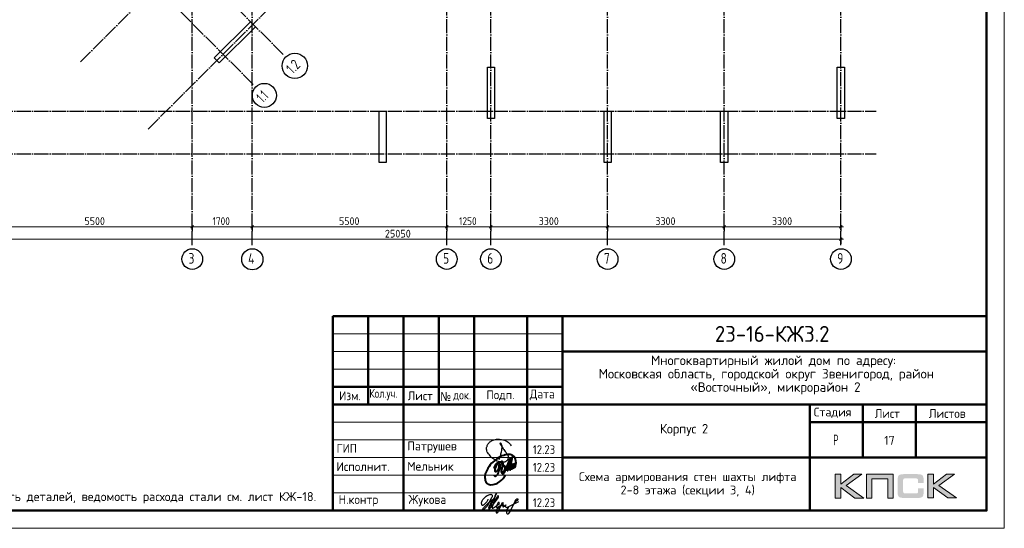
# Model space of a CAD drawing. Header units: millimetres. Extents: x -49773 to 2322955, y -3321 to 58485.
# Tile 198 of 256: x 890026 to 917880, y -1781 to 12613. Entities that reach past the tile are written whole.
import ezdxf

# ---------------------------------------------------------------- set-up
doc = ezdxf.new("R2010")
doc.units = ezdxf.units.MM
doc.linetypes.add('______11', pattern=[500, 400, -50, 0, -50])
doc.linetypes.add('______5', pattern=[1100, 800, -100, 100, -100])
for name, color, linetype, lineweight in [('Standard', 7, 'Continuous', 25), ('Основная', 7, 'Continuous', 40), ('Размерная линия_ общее', 7, 'Continuous', 13), ('Стена наружная_ Сайдинг', 7, 'Continuous', 35)]:
    doc.layers.add(name, color=color, linetype=linetype, lineweight=lineweight)
doc.layers.add('Осевая линия_ общее', color=7, linetype='______5', lineweight=13, true_color=0xa0a0a0)
doc.styles.add('ISOCPEUR', font='txt')
doc.styles.add('Segoe UI Symbol', font='txt')

# ---------------------------------------------------------------- blocks, each defined once
blk = doc.blocks.new('яяя')
at = {"lineweight": 30}
for points in [[(345424, 110432), (345425, 110410), (345424, 110397), (345417, 110379), (345406, 110350), (345390, 110319), (345357, 110275), (345310, 110221), (345265, 110176), (345198, 110110), (345161, 110077), (345133, 110066), (345116, 110066), (345102, 110075), (345090, 110091), (345082, 110115), (345074, 110146), (345066, 110182), (345064, 110206), (345067, 110234), (345077, 110278), (345095, 110320), (345114, 110361), (345134, 110395), (345159, 110428), (345195, 110469), (345228, 110506), (345284, 110560), (345331, 110595), (345379, 110625), (345435, 110648), (345486, 110670), (345532, 110686), (345573, 110696), (345605, 110698), (345621, 110695), (345635, 110687), (345648, 110671), (345656, 110649), (345659, 110625), (345659, 110583), (345656, 110553), (345647, 110523), (345635, 110489), (345387, 110033), (345349, 109985), (345311, 109948), (345247, 109889), (345209, 109858), (345192, 109844), (345180, 109837), (345157, 109833), (345150, 109835), (345140, 109842), (345135, 109856), (345138, 109881), (345148, 109892), (345183, 109930), (345267, 110024), (345343, 110105), (345455, 110213), (345617, 110343), (345775, 110456), (345811, 110526), (345838, 110607), (345890, 110740), (345902, 110771), (345698, 110295), (345672, 110226), (345626, 110132), (345572, 110032), (345518, 109953), (345481, 109918), (345497, 110001), (345567, 110147), (345655, 110301), (345760, 110442)], [(345481, 109918), (345476, 109896), (345475, 109874), (345485, 109861), (345506, 109866), (345539, 109891), (345632, 109983), (345968, 110450), (346022, 110527), (346029, 110560), (346027, 110579), (346026, 110590), (346010, 110605), (345993, 110609), (345975, 110601), (345962, 110584), (345954, 110562), (345857, 110421), (345783, 110292), (345741, 110183), (345701, 110079), (345665, 109985), (345660, 109952), (345666, 109929), (345669, 109915), (345682, 109910), (345702, 109914), (345735, 109941), (345846, 110007), (346065, 110160), (346075, 110193), (346070, 110217), (346066, 110236), (346052, 110241), (346030, 110241), (346007, 110228), (345978, 110203), (345960, 110164), (345892, 110010), (345895, 109986), (345904, 109966), (345925, 109964), (345969, 109968), (346045, 110000), (346218, 110114), (346261, 110154), (346280, 110184), (346282, 110210), (346278, 110225), (346263, 110229), (346241, 110222), (346220, 110198), (346162, 110049), (345989, 109904), (345932, 109849), (345906, 109805), (345891, 109739), (345890, 109690), (345899, 109652), (345924, 109647), (345956, 109655), (345980, 109674), (346058, 109838), (346158, 110046), (346261, 110098), (346314, 110120), (346292, 110079), (346269, 110036), (346261, 110008), (346267, 109998), (346293, 109998), (346363, 110039), (346445, 110095), (346421, 110068), (346414, 110040), (346407, 110011), (346416, 109990), (346466, 109972), (346509, 109977), (346574, 109984), (347172, 110293)], [(346586, 109971), (346543, 109917), (346509, 109873), (346489, 109825), (346475, 109767), (346472, 109710), (346478, 109675), (346485, 109641), (346501, 109621), (346517, 109602), (346542, 109589), (346568, 109592), (346605, 109620), (346680, 109731), (346736, 109842), (346865, 110115), (346962, 110290), (346969, 110318), (346979, 110360), (347013, 110403), (347056, 110434), (347091, 110450), (347109, 110450), (347121, 110434), (347115, 110405), (347072, 110355), (347012, 110307), (346924, 110222)]]:
    blk.add_lwpolyline(points, dxfattribs=at)
blk = doc.blocks.new('Из_буфера32210')
at = {"color": 7, "lineweight": 25}
blk.add_lwpolyline([(357, 84), (386, 160), (399, 213), (405, 239), (412, 268), (420, 299), (427, 339), (434, 380), (437, 414), (438, 442), (436, 466), (430, 489), (425, 504), (417, 519), (409, 531), (405, 535), (403, 536), (400, 539), (394, 541), (387, 543), (383, 542), (379, 539), (377, 534), (377, 528), (379, 523), (438, 428), (470, 382), (484, 365), (504, 341), (528, 310), (551, 280), (562, 264), (575, 247), (582, 235), (589, 220), (599, 198), (606, 184), (610, 167), (611, 155), (612, 143), (611, 127), (609, 116), (603, 96), (596, 82), (588, 69), (579, 56), (563, 43), (551, 34), (539, 25), (524, 16), (511, 10), (494, 5), (481, 3), (456, 0), (432, 1), (415, 3), (396, 6), (375, 11), (355, 19), (336, 24), (310, 31), (293, 39), (269, 53), (243, 69), (223, 80), (202, 93), (180, 109), (152, 128), (126, 152), (98, 182), (77, 211), (52, 241), (32, 266), (20, 293), (8, 329), (3, 348), (1, 373), (0, 393), (1, 417), (6, 440), (13, 454), (20, 476), (26, 497), (38, 517), (47, 529), (60, 548), (75, 563), (95, 581), (115, 593), (135, 606), (161, 618), (187, 628), (213, 638), (251, 647), (282, 653), (319, 655), (353, 655), (384, 652), (418, 648), (460, 641), (503, 628), (544, 611), (579, 594), (611, 573), (639, 545), (666, 515), (679, 496), (694, 471)], dxfattribs=at)
blk = doc.blocks.new('Из_буфера5543')
at = {"layer": 'Основная'}
for points in [[(762, 497), (761, 475), (762, 458), (767, 452), (778, 451), (786, 456), (792, 470), (796, 479), (799, 485), (802, 495), (805, 507), (808, 516), (812, 533), (814, 535), (801, 505), (800, 490), (800, 477), (805, 470), (820, 476), (824, 483), (826, 494), (829, 504), (833, 526), (835, 530), (842, 548), (846, 564), (852, 580), (855, 593), (859, 605), (862, 610), (866, 617), (856, 574), (856, 555), (851, 540), (848, 519), (849, 504), (848, 495), (853, 493), (861, 496), (863, 501), (868, 518), (873, 541), (876, 550), (880, 574), (883, 591), (886, 612), (881, 686), (874, 707), (870, 726), (859, 756), (851, 767), (838, 790), (819, 809), (794, 828), (785, 830), (763, 839), (748, 848), (721, 853), (704, 855), (666, 856), (639, 856), (599, 849), (579, 842), (535, 829), (485, 816), (420, 783), (378, 759), (341, 732), (282, 688), (227, 640), (195, 610), (157, 566), (127, 518), (88, 464), (57, 403), (39, 361), (27, 325), (16, 296), (6, 253), (0, 203), (7, 156), (13, 124), (29, 84), (60, 48), (75, 35), (98, 20), (138, 4), (165, 0), (237, 4), (277, 13), (317, 25), (365, 46), (428, 93), (474, 130), (516, 180), (554, 236), (582, 281)], [(265, 457), (281, 514), (299, 558), (312, 579), (332, 604), (345, 612), (360, 622), (376, 623), (382, 623), (387, 620), (391, 616), (396, 603), (399, 595), (402, 580), (403, 561), (401, 532), (394, 489), (386, 464), (379, 450), (372, 431), (365, 419), (358, 406), (348, 395), (338, 381), (328, 373), (313, 368), (304, 368), (296, 375), (294, 382), (290, 395), (293, 410), (293, 423), (297, 453), (305, 480), (308, 489), (320, 515), (328, 532), (344, 563), (361, 581), (377, 600), (395, 620), (414, 636), (448, 646), (472, 651), (482, 649), (493, 639), (502, 619), (507, 608), (508, 574), (505, 541), (499, 519), (483, 494), (469, 476), (459, 470), (443, 469), (439, 469)], [(503, 678), (478, 638), (464, 604), (452, 565), (440, 538), (428, 496), (422, 475), (417, 459), (413, 438), (402, 411), (395, 387), (383, 357), (378, 335), (370, 322), (367, 317), (359, 302), (348, 280), (336, 260), (324, 251), (310, 240), (299, 237), (292, 237), (288, 239), (281, 248), (278, 254), (278, 272), (276, 276), (276, 280)], [(496, 377), (509, 373), (536, 381), (548, 392), (559, 405), (565, 424), (573, 446), (576, 461), (579, 481), (579, 496), (575, 512), (567, 526), (551, 531), (538, 533), (529, 527), (518, 519), (505, 506), (501, 498), (495, 491), (490, 482), (482, 466), (479, 458), (472, 435), (468, 429), (464, 416), (460, 401), (461, 392), (462, 373), (465, 356), (469, 345), (477, 337), (483, 324), (496, 316), (511, 315), (524, 318), (535, 326), (547, 340), (554, 347), (566, 364), (572, 374), (579, 385), (593, 419), (599, 436), (606, 452), (616, 479), (623, 504), (629, 521), (635, 533), (637, 542), (643, 556), (644, 557), (652, 576), (658, 592), (688, 673), (724, 750), (651, 489), (636, 412), (636, 406), (639, 402), (645, 401), (649, 402), (651, 406), (655, 416), (660, 420), (661, 427), (665, 436), (668, 446), (753, 720), (780, 779), (715, 511), (710, 476), (706, 424), (712, 420), (718, 419), (725, 426), (729, 430), (733, 436), (737, 445), (741, 458), (745, 471), (747, 484), (749, 488), (761, 511), (768, 534), (772, 548), (776, 561), (781, 570), (788, 582), (792, 587), (802, 594), (804, 592), (807, 589), (807, 579), (807, 575), (804, 562), (805, 556), (800, 541), (793, 526), (784, 512), (774, 498), (767, 491), (762, 486), (760, 488), (763, 507), (764, 513), (767, 525), (769, 537), (771, 545)]]:
    blk.add_lwpolyline(points, dxfattribs=at)

msp = doc.modelspace()

# ---------------------------------------------------------------- hatches: boundary and pattern name
h = msp.add_hatch(color=256)
h.paths.add_polyline_path([(913852.8, -252.2), (913625.3, -252.2), (913253.3, -532.2), (913253.3, -252.2), (913095.6, -252.2), (913095.6, -924.3), (913253.3, -924.3), (913253.3, -629), (913655.7, -924.3), (913907.4, -924.3), (913406.8, -568.9)])
h.paths.add_polyline_path([(914135.6, -378.7), (914580.9, -378.7), (914580.9, -924.3), (914737.2, -924.3), (914737.2, -252.2), (914570.5, -252.2), (913979.3, -252.2), (913979.3, -411.2), (913979.3, -924.3), (914135.6, -924.3)])
h.paths.add_polyline_path([(915875.4, -248.7), (915717.7, -248.7), (915717.7, -921.5), (915875.4, -921.5), (915875.4, -625.6), (916277.8, -921.5), (916529.5, -921.5), (916028.9, -565.4), (916474.9, -248.7), (916248.1, -248.7), (915875.4, -528.8)])
msp.add_hatch(color=256).paths.add_polyline_path([(915586.3, -323.4), (915584.2, -315.8), (915581.5, -309.6), (915578, -303.3), (915574.6, -297.1), (915571.1, -292.3), (915567, -287.4), (915562.8, -282.6), (915558.7, -278.5), (915553.1, -275), (915547.6, -270.8), (915541.4, -267.4), (915534.5, -264.6), (915527.5, -261.9), (915519.9, -259.1), (915512.3, -257), (915494.4, -253.6), (915475, -250.8), (915453.6, -249.4), (915430, -248.7), (915029, -248.7), (915005.5, -249.4), (914984.7, -250.8), (914964.7, -253.6), (914947.4, -257), (914939.1, -259.8), (914931.5, -261.9), (914924.6, -264.6), (914918.4, -268.1), (914912.1, -270.8), (914905.9, -275), (914901.1, -278.5), (914896.2, -282.6), (914892.1, -287.4), (914888.6, -292.3), (914884.5, -297.1), (914881, -303.3), (914878.3, -309.6), (914875.5, -316.5), (914872.7, -323.4), (914870.6, -331), (914867.2, -347.6), (914864.4, -365.6), (914862.3, -385.6), (914862.3, -407.8), (914862.3, -761.8), (914862.3, -783.9), (914864.4, -804), (914867.2, -822.6), (914870.6, -839.2), (914872.7, -846.8), (914875.5, -853.8), (914878.3, -860.7), (914881, -866.9), (914884.5, -872.4), (914888.6, -878), (914892.1, -882.8), (914896.2, -887.6), (914901.1, -891.8), (914906.6, -895.2), (914912.1, -898.7), (914918.4, -902.2), (914924.6, -905.6), (914932.2, -907.7), (914939.1, -910.5), (914947.4, -912.5), (914964.7, -916.7), (914984.7, -918.8), (915006.2, -920.8), (915029, -921.5), (915430, -921.5), (915453.6, -920.8), (915475, -919.4), (915494.4, -916.7), (915511.6, -913.2), (915519.9, -910.5), (915527.5, -908.4), (915534.5, -905.6), (915541.4, -902.2), (915547.6, -899.4), (915553.1, -895.2), (915558.7, -891.8), (915562.8, -887.6), (915567, -883.5), (915571.1, -878), (915574.6, -873.1), (915578, -866.9), (915581.5, -860.7), (915584.2, -854.4), (915586.3, -846.8), (915589.1, -839.2), (915592.5, -822.6), (915595.3, -804.7), (915596.7, -783.9), (915597.4, -761.8), (915597.4, -650.5), (915440.4, -650.5), (915440.4, -741), (915440.4, -747.3), (915439.7, -753.5), (915438.3, -759), (915437, -764.6), (915434.9, -769.4), (915432.8, -773.5), (915430, -777.7), (915426.6, -781.2), (915423.1, -784.6), (915419, -787.4), (915414.1, -789.4), (915409.3, -791.5), (915404.5, -792.9), (915398.2, -793.6), (915392, -794.3), (915385.8, -795), (915062.2, -795), (915056.7, -794.3), (915051.8, -793.6), (915047.7, -791.5), (915043.5, -789.4), (915039.4, -786.7), (915035.9, -783.9), (915032.4, -780.5), (915029.7, -776.3), (915026.9, -772.2), (915024.8, -768), (915022.8, -763.2), (915021.4, -758.3), (915019.3, -748.7), (915018.6, -739), (915018.6, -416.1), (915018.6, -410.5), (915019.3, -405), (915020.7, -400.1), (915022.1, -395.3), (915023.5, -391.2), (915025.5, -387.7), (915028.3, -384.2), (915031.1, -380.8), (915034.5, -378), (915038, -375.3), (915042.1, -373.2), (915046.3, -371.8), (915051.1, -370.4), (915056, -369.7), (915061.5, -369), (915067, -369), (915385.8, -369), (915392, -369), (915398.2, -369.7), (915403.8, -371.1), (915408.6, -372.5), (915413.5, -374.6), (915418.3, -376.6), (915422.4, -380.1), (915425.9, -382.9), (915429.4, -387), (915432.1, -391.2), (915434.9, -395.3), (915437, -400.1), (915438.3, -405), (915439.7, -410.5), (915440.4, -416.7), (915440.4, -423), (915440.4, -497), (915597.4, -497), (915597.4, -407.8), (915596.7, -385.6), (915595.3, -365.6), (915592.5, -347.6), (915588.4, -331)])

# ---------------------------------------------------------------- linework, layer by layer
at = {"color": 7, "linetype": 'Continuous', "lineweight": 25, "transparency": 33554687}
for p, q in [((895531.8, 11530.5), (896557.1, 12555.8)), ((896557.1, 12555.8), (896698.6, 12414.4)), ((896698.6, 12414.4), (895673.3, 11389.1)), ((895673.3, 11389.1), (895531.8, 11530.5)), ((903255.6, 9821.2), (903255.6, 11271.2)), ((903255.6, 11271.2), (903455.6, 11271.2)), ((903455.6, 11271.2), (903455.6, 9821.2)), ((913155.6, 9821.2), (913155.6, 11271.2)), ((913155.6, 11271.2), (913355.6, 11271.2)), ((913355.6, 11271.2), (913355.6, 9821.2)), ((900195.6, 8571.2), (900195.6, 10021.2)), ((900195.6, 10021.2), (900395.6, 10021.2)), ((900395.6, 10021.2), (900395.6, 8571.2)), ((903455.6, 9821.2), (903255.6, 9821.2)), ((906555.6, 8571.2), (906555.6, 10021.2)), ((906555.6, 10021.2), (906755.6, 10021.2)), ((906755.6, 10021.2), (906755.6, 8571.2)), ((909855.6, 8571), (909855.6, 10021)), ((909855.6, 10021), (910055.6, 10021)), ((910055.6, 10021), (910055.6, 8571)), ((913355.6, 9821.2), (913155.6, 9821.2)), ((900395.6, 8571.2), (900195.6, 8571.2)), ((906755.6, 8571.2), (906555.6, 8571.2)), ((910055.6, 8571), (909855.6, 8571))]:
    msp.add_line(p, q, dxfattribs=at)
at = {"lineweight": 0}
for points in [[(913095.6, -924.3), (913095.6, -252.2), (913253.3, -252.2), (913253.3, -532.2), (913625.3, -252.2), (913852.8, -252.2), (913406.8, -568.9), (913907.4, -924.3), (913655.7, -924.3), (913253.3, -629), (913253.3, -924.3), (913095.6, -924.3)], [(914135.6, -924.3), (914135.6, -378.7), (914580.9, -378.7), (914580.9, -924.3), (914737.2, -924.3), (914737.2, -252.2), (914570.5, -252.2), (913979.3, -252.2), (913979.3, -411.2), (913979.3, -924.3), (914135.6, -924.3)], [(915717.7, -921.5), (915717.7, -248.7), (915875.4, -248.7), (915875.4, -528.8), (916248.1, -248.7), (916474.9, -248.7), (916028.9, -565.4), (916529.5, -921.5), (916277.8, -921.5), (915875.4, -625.6), (915875.4, -921.5), (915717.7, -921.5)]]:
    msp.add_lwpolyline(points, close=True, dxfattribs=at)
at = {"layer": 'Standard', "color": 7, "linetype": 'Continuous', "lineweight": 13, "transparency": 33554687}
msp.add_lwpolyline([(875879.9, -1781.2), (917879.9, -1781.2), (917879.9, 57618.8), (875879.9, 57618.8), (875879.9, -1781.2)], close=True, dxfattribs=at)
at = {"layer": 'Standard', "color": 7, "linetype": 'Continuous', "lineweight": 50, "transparency": 33554687}
msp.add_lwpolyline([(877879.9, 57118.8), (917379.9, 57118.8), (917379.9, -1281.2), (877879.9, -1281.2), (877879.9, 57118.8)], close=True, dxfattribs=at)
at = {"layer": 'Осевая линия_ общее', "color": 253, "linetype": '______11', "lineweight": -3, "true_color": 0xa0a0a0, "transparency": 33554687}
for p, q in [((894905.6, 6231.2), (894905.6, 35129.1)), ((896605.6, 6231.2), (896605.6, 35129.1)), ((902105.6, 6231.2), (902105.6, 35129.1)), ((903355.6, 6231.2), (903355.6, 35129.1)), ((906655.6, 6231.2), (906655.6, 29451.2)), ((891748.8, 11424.4), (908910.3, 28585.9)), ((893658, 9515.2), (910819.5, 26676.7)), ((913255.6, 6231.2), (913255.6, 23441.2)), ((909955.6, 6231.2), (909955.6, 23331.2)), ((897483.4, 11629.5), (891020.5, 18092.4)), ((896634.9, 10780.9), (890172, 17243.9)), ((885435.6, 10021.2), (914255.6, 10021.2)), ((885435.6, 8821.2), (914255.6, 8821.2))]:
    msp.add_line(p, q, dxfattribs=at)
at = {"layer": 'Осевая линия_ общее', "color": 7, "linetype": 'Continuous', "lineweight": 25, "transparency": 33554687}
for centre, radius in [((897809.2, 11306.3), 359.3), ((896946.9, 10471.9), 339.6), ((894908, 5839.3), 292.4), ((896606.8, 5832.9), 298.8), ((902108, 5839.3), 292.4), ((903358, 5839.3), 292.4), ((906658, 5839.3), 292.4), ((909958, 5839.3), 292.4), ((913258, 5839.3), 292.4)]:
    msp.add_circle(centre, radius, dxfattribs=at)
at = {"layer": 'Размерная линия_ общее', "color": 7, "linetype": 'Continuous', "lineweight": 13, "transparency": 33554687}
for p, q in [((889405.6, 6752.4), (894905.6, 6752.4)), ((894905.6, 6752.4), (896605.6, 6752.4)), ((896605.6, 6752.4), (902105.6, 6752.4)), ((902105.6, 6752.4), (903355.6, 6752.4)), ((903355.6, 6752.4), (906655.6, 6752.4)), ((906655.6, 6752.4), (909955.6, 6752.4)), ((909955.6, 6752.4), (913255.6, 6752.4)), ((913255.6, 6752.4), (913330.6, 6752.4)), ((888205.6, 6397.6), (913255.6, 6397.6)), ((913255.6, 6397.6), (913330.6, 6397.6))]:
    msp.add_line(p, q, dxfattribs=at)
at = {"layer": 'Размерная линия_ общее', "color": 7, "linetype": 'Continuous', "lineweight": 25, "transparency": 33554687}
for p, q in [((894868.1, 6714.9), (894943.1, 6789.9)), ((896568.1, 6714.9), (896643.1, 6789.9)), ((902068.1, 6714.9), (902143.1, 6789.9)), ((903318.1, 6714.9), (903393.1, 6789.9)), ((906618.1, 6714.9), (906693.1, 6789.9)), ((909918.1, 6714.9), (909993.1, 6789.9)), ((913218.1, 6714.9), (913293.1, 6789.9)), ((913218.1, 6360.1), (913293.1, 6435.1))]:
    msp.add_line(p, q, dxfattribs=at)
at = {"layer": 'Размерная линия_ общее', "color": 253, "linetype": 'Continuous', "lineweight": -3, "true_color": 0xa0a0a0, "transparency": 33554687}
for p, q in [((894905.6, 6752.4), (894905.6, 6877.4)), ((894905.6, 6752.4), (894905.6, 6627.4)), ((894905.6, 6752.4), (894905.6, 6752.4)), ((896605.6, 6752.4), (896605.6, 6877.4)), ((896605.6, 6752.4), (896605.6, 6627.4)), ((902105.6, 6752.4), (902105.6, 6877.4)), ((902105.6, 6752.4), (902105.6, 6627.4)), ((902105.6, 6752.4), (902105.6, 6731.2)), ((903355.6, 6752.4), (903355.6, 6877.4)), ((903355.6, 6752.4), (903355.6, 6627.4)), ((903355.6, 6752.4), (903355.6, 6731.2)), ((906655.6, 6752.4), (906655.6, 6877.4)), ((906655.6, 6752.4), (906655.6, 6627.4)), ((906655.6, 6752.4), (906655.6, 6752.4)), ((909955.6, 6752.4), (909955.6, 6877.4)), ((909955.6, 6752.4), (909955.6, 6627.4)), ((909955.6, 6752.4), (909955.6, 6744.8)), ((913255.6, 6752.4), (913255.6, 6877.4)), ((913255.6, 6752.4), (913255.6, 6627.4)), ((913255.6, 6752.4), (913255.6, 6744.8)), ((913255.6, 6397.6), (913255.6, 6522.6)), ((913255.6, 6397.6), (913255.6, 6272.6)), ((913255.6, 6397.6), (913255.6, 6383.5))]:
    msp.add_line(p, q, dxfattribs=at)
msp.add_lwpolyline([(896605.6, 6752.4), (896605.6, 6769.4), (896605.6, 6769.4), (896605.6, 6769.4), (896605.6, 6769.4), (896605.6, 6769.4), (896605.6, 6769.4), (896605.6, 6769.4), (896605.6, 6769.4), (896605.6, 6769.4), (896605.6, 6769.4), (896605.6, 6839.6)], dxfattribs=at)
at = {"layer": 'Стена наружная_ Сайдинг', "color": 7, "linetype": 'Continuous', "lineweight": 50, "transparency": 33554687}
for p, q in [((898879.8, 4218.8), (917379.8, 4218.8)), ((898879.8, -1281.2), (898879.8, 4218.8)), ((902879.8, -1281.2), (902879.8, 4218.8)), ((917379.8, 4218.8), (917379.8, -1281.2)), ((905379.8, 3218.8), (917379.8, 3218.8)), ((905379.8, 2218.8), (898879.8, 2218.8)), ((898879.8, 1718.8), (905379.8, 1718.8)), ((905379.8, 1718.8), (917379.8, 1718.8)), ((912379.8, 1218.8), (917379.8, 1218.8)), ((905379.8, 218.8), (917379.8, 218.8)), ((898879.8, -1281.2), (917379.8, -1281.2))]:
    msp.add_line(p, q, dxfattribs=at)
at = {"layer": 'Стена наружная_ Сайдинг', "color": 7, "linetype": 'Continuous', "lineweight": 13, "transparency": 33554687}
for p, q in [((898879.8, 3718.8), (905379.8, 3718.8)), ((898879.8, 3218.8), (905379.8, 3218.8)), ((898879.8, 2718.8), (905379.8, 2718.8)), ((898879.8, 1218.8), (905379.8, 1218.8)), ((898879.8, 718.8), (905379.8, 718.8)), ((898879.8, 218.8), (905379.8, 218.8)), ((898879.8, -281.2), (905379.8, -281.2)), ((898879.8, -781.2), (905379.8, -781.2))]:
    msp.add_line(p, q, dxfattribs=at)
at = {"layer": 'Стена наружная_ Сайдинг', "color": 7, "linetype": 'Continuous', "lineweight": 50, "transparency": 33554687}
for points in [[(899879.8, 4218.8), (899879.8, 2968.8), (899879.8, 1718.8)], [(900879.8, 4218.8), (900879.8, 1468.8), (900879.8, -1281.2)], [(901879.8, 4218.8), (901879.8, 2968.8), (901879.8, 1718.8)], [(904379.8, 4218.8), (904379.8, 1468.8), (904379.8, -1281.2)], [(905379.8, 4218.8), (905379.8, 1468.8), (905379.8, -1281.2)], [(912379.8, -1281.2), (912379.8, 218.8), (912379.8, 1718.8)], [(913879.8, 218.8), (913879.8, 968.8), (913879.8, 1718.8)], [(915379.8, 1718.8), (915379.8, 968.8), (915379.8, 218.8)]]:
    msp.add_lwpolyline(points, dxfattribs=at)

# ---------------------------------------------------------------- block references
at = {"color": 1, "ltscale": 100}
msp.add_blockref('Из_буфера32210', (903234.9, 84.6), dxfattribs=at)
at = {"color": 2, "lineweight": 60, "xscale": 0.5, "yscale": 0.5, "zscale": 0.5}
msp.add_blockref('яяя', (730559.1, -56167.7), dxfattribs=at)
at = {"layer": 'Основная'}
msp.add_blockref('Из_буфера5543', (903182.3, -548), dxfattribs=at)

# ---------------------------------------------------------------- texts
at = {"layer": 'Standard', "color": 7, "linetype": 'Continuous', "lineweight": 50, "transparency": 33554687, "insert": (909692.3, 3493.8), "char_height": 450, "width": 3586.382, "attachment_point": 7, "style": 'ISOCPEUR'}
msp.add_mtext('\\W0.95;23-16-КЖ3.2', dxfattribs=at)
at = {"layer": 'Standard', "color": 7, "linetype": 'Continuous', "lineweight": 25, "transparency": 33554687, "attachment_point": 7}
for s, insert, char_height, width, style in [('\\W0.99;Многоквартирный жилой дом по адресу: ', (907883.3, 2763.8), 270, 7123.089, 'ISOCPEUR'), ('\\W0.99;Московская область, городской округ Звенигород, район ', (906405.1, 2385.8), 270, 10078.117, 'ISOCPEUR'), ('\\W0.99;«Восточный», микрорайон 2', (908997.1, 2007.8), 270, 4896.236, 'ISOCPEUR'), ('\\W0.93;Изм.', (899061, 1843.6), 250, 752.897, 'ISOCPEUR'), ('\\W0.79;Кол.уч.', (899916.5, 1843.6), 250, 973.657, 'ISOCPEUR'), ('\\W0.94;Лист', (901004.8, 1843.6), 250, 866.919, 'ISOCPEUR'), ('\\W0.91;№', (901925.2, 1826.2), 250, 477.949, 'Segoe UI Symbol'), ('\\W0.84;док.', (902289.5, 1826.2), 250, 649.802, 'ISOCPEUR'), ('\\W0.94;Подп.', (903229.8, 1833.1), 250, 916.954, 'ISOCPEUR'), ('\\W0.94;Дата', (904457, 1843.6), 250, 967.736, 'ISOCPEUR'), ('\\W0.96;Стадия', (912489.9, 1343.6), 250, 1243.904, 'ISOCPEUR'), ('\\W0.94;Лист', (914217.5, 1343.6), 250, 866.919, 'ISOCPEUR'), ('\\W0.96;Листов', (915743.5, 1343.6), 250, 1218.997, 'ISOCPEUR'), ('\\W0.96;Корпус 2', (908137.3, 828.8), 270, 1614.451, 'ISOCPEUR'), ('\\W0.62;Р', (913037.5, 568.8), 300, 276.791, 'ISOCPEUR'), ('\\W0.92;ГИП', (898990.5, 356.3), 250, 689.612, 'ISOCPEUR'), ('\\W0.97;Патрушев', (900990.7, 356.3), 250, 1670.192, 'ISOCPEUR'), ('\\W0.88;12.23', (904542.9, 320.1), 250, 834.251, 'ISOCPEUR'), ('\\W0.97;Исполнит.', (898984.9, -159.4), 250, 1645.076, 'ISOCPEUR'), ('\\W0.96;Мельник', (900990.7, -149.8), 250, 1394.321, 'ISOCPEUR'), ('\\W0.88;12.23', (904542.9, -179.9), 250, 834.251, 'ISOCPEUR'), ('\\W0.96;Н.контр', (899047.4, -1159.4), 250, 1319.134, 'ISOCPEUR'), ('\\W0.96;Жукова', (901022.3, -1159.4), 250, 1269.071, 'ISOCPEUR'), ('\\W0.88;12.23', (904542.9, -1179.9), 250, 834.251, 'ISOCPEUR')]:
    msp.add_mtext(s, dxfattribs=dict(at, insert=insert, char_height=char_height, width=width, style=style))
at = {"layer": 'Standard', "color": 7, "linetype": 'Continuous', "lineweight": 13, "transparency": 33554687, "insert": (914629.9, 708.8), "char_height": 250, "width": 393.75, "attachment_point": 5, "style": 'ISOCPEUR'}
msp.add_mtext('\\A1;{\\fISOCPEUR|i0|b0;\\H250.000000;\\W1.000000;\\C7;17}\\P', dxfattribs=at)
at = {"layer": 'Standard', "color": 7, "linetype": 'Continuous', "lineweight": 13, "transparency": 33554687, "insert": (883699.3, -248.9), "char_height": 252.9768, "width": 14942.71, "attachment_point": 1, "line_spacing_factor": 1.204819}
msp.add_mtext('\\A1;{\\fISOCPEUR|i0|b0;\\H252.976847;\\W1.000000;\\C7;1. Виды и сечения см. лист КЖ-18}\\P{\\fISOCPEUR|i0|b0;\\H252.976847;\\W1.000000;\\C7;2. Спецификация элементов, ведомость деталей, ведомость расхода стали см. лист КЖ-18.}\\P', dxfattribs=at)
at = {"layer": 'Standard', "color": 7, "linetype": 'Continuous', "lineweight": 25, "transparency": 33554687, "insert": (908923.1, -194.8), "char_height": 250, "width": 6366.875, "attachment_point": 2, "line_spacing_factor": 0.903614}
msp.add_mtext('\\A1;{\\fISOCPEUR|i0|b0;\\H250.000000;\\W1.000000;\\C7;Схема армирования стен шахты лифта}\\P{\\fISOCPEUR|i0|b0;\\H250.000000;\\W1.000000;\\C7;2-8 этажа (секции 3, 4)}\\P', dxfattribs=at)
at = {"layer": 'Осевая линия_ общее', "color": 7, "linetype": 'Continuous', "lineweight": 25, "transparency": 33554687, "char_height": 300, "attachment_point": 7, "rotation": 45, "style": 'ISOCPEUR'}
for s, insert, width in [('\\W0.79;1.2', (897742.4, 11055), 568.077), ('\\W0.68;1.1', (896901.3, 10241.8), 492.485)]:
    msp.add_mtext(s, dxfattribs=dict(at, insert=insert, width=width))
at = {"layer": 'Осевая линия_ общее', "color": 7, "linetype": 'Continuous', "lineweight": 25, "transparency": 33554687, "char_height": 300, "attachment_point": 7, "style": 'ISOCPEUR'}
for s, insert, width in [('\\W0.78;3', (894803, 5708.8), 326.407), ('\\W0.80;4', (896486.8, 5702.4), 359.83), ('\\W0.78;5', (902003, 5708.8), 326.407), ('\\W0.78;6', (903253, 5708.8), 326.407), ('\\W0.78;7', (906553, 5708.8), 326.407), ('\\W0.78;8', (909853, 5708.8), 326.407), ('\\W0.78;9', (913153, 5708.8), 326.407)]:
    msp.add_mtext(s, dxfattribs=dict(at, insert=insert, width=width))
at = {"layer": 'Размерная линия_ общее', "color": 7, "linetype": 'Continuous', "lineweight": 25, "transparency": 33554687, "char_height": 220, "attachment_point": 7, "style": 'ISOCPEUR'}
for s, insert, width in [('\\W0.93;5500', (891858.6, 6802.4), 718.087), ('\\W0.87;1700', (895480.6, 6802.4), 666.903), ('\\W0.93;5500', (899058.6, 6802.4), 718.094), ('\\W0.87;1250', (902455.6, 6802.4), 666.903), ('\\W0.93;3300', (904708.6, 6802.4), 718.101), ('\\W0.93;3300', (908008.6, 6802.4), 718.094), ('\\W0.93;3300', (911308.6, 6802.4), 718.094), ('\\W0.95;25050', (900356.6, 6447.6), 873.356)]:
    msp.add_mtext(s, dxfattribs=dict(at, insert=insert, width=width))

doc.saveas('drawing.dxf')
